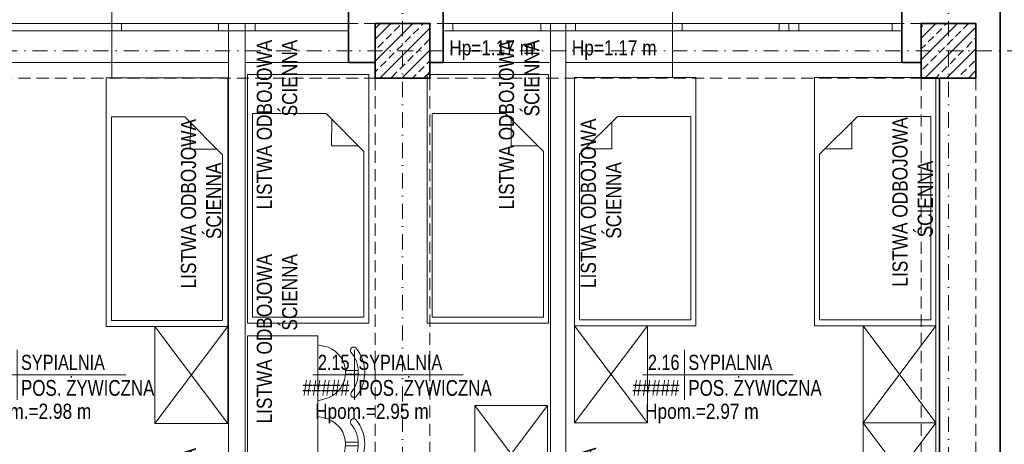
# Model space of a CAD drawing. Header units: millimetres. Extents: x -96593 to 66336, y -23969 to 7139.
# Tile 206 of 256: x -74652 to -73841, y -9944 to -9594. Entities that reach past the tile are written whole.
import ezdxf
from ezdxf.enums import TextEntityAlignment as Align

# ---------------------------------------------------------------- set-up
doc = ezdxf.new("R2010")
doc.units = ezdxf.units.MM
for name, pattern in [('DASHDOT', [1, 0.5, -0.25, 0, -0.25]), ('DASHED', [0.75, 0.5, -0.25]), ('DASHEDX2', [1.5, 1, -0.5])]:
    doc.linetypes.add(name, pattern=pattern)
for name, color, linetype, lineweight in [('BA_met', 7, 'Continuous', 18), ('BA_sym', 7, 'Continuous', 18), ('BA_txs', 2, 'Continuous', 18), ('mm_went_opis', 7, 'Continuous', 15), ('PG_KONSTRUKCJA', 5, 'Continuous', 35), ('PG_OKNA', 7, 'Continuous', 18), ('PG_OSIE', 1, 'DASHDOT', 18), ('PG_PARAPETY_WEWN.', 2, 'Continuous', 18), ('PG_PODCIĄGI', 1, 'DASHED', 18), ('PG_PRZERYWANE_ŚREDNIE', 1, 'DASHEDX2', 18), ('PG_SZRAF', 1, 'Continuous', 18), ('PG_WYMIARY', 1, 'Continuous', 18), ('PG_WYPOSAŻENIE', 1, 'Continuous', 18), ('PG_ŚCIANY_DZIAŁOWE', 3, 'Continuous', 18), ('PG_ŚCIANY_SŁUPY', 4, 'Continuous', 35)]:
    doc.layers.add(name, color=color, linetype=linetype, lineweight=lineweight)
doc.styles.add('BIKTS', font='bikromsw.shx', dxfattribs={"width": 0.85})
doc.styles.add('ROMANS', font='bikromsw.shx', dxfattribs={"width": 0.8})

# ---------------------------------------------------------------- blocks, each defined once
blk = doc.blocks.new('bikmet')
blk.add_line((0, 1.65), (0, -1.65))
at = {"style": 'ROMANS', "width": 0.8}
blk.add_attdef('NRPOM', text='', height=1, dxfattribs=at).set_placement((-0.333, 0.333), align=Align.RIGHT)
blk.add_attdef('NWAPOM', (0.25, 0.333), '', height=1, dxfattribs=at)
blk.add_attdef('PODLOGA', text='', height=1.042, dxfattribs=at).set_placement((0.25, -0.333), align=Align.TOP_LEFT)
blk = doc.blocks.new('A$C652F0D4A')
at = {"layer": 'PG_SZRAF'}
h = blk.add_hatch(dxfattribs=at)
h.set_pattern_fill('ANSI33', color=256, scale=2)
h.set_pattern_definition([(45, (-7030.048, -4118.865), (-8.980256, 8.980256), []), (45, (-7021.067, -4118.865), (-8.980256, 8.980256), [6.35, -3.175])])
h.paths.add_polyline_path([(-45, 45), (0, 45), (0, 0), (-45, 0)])
at = {"layer": 'PG_KONSTRUKCJA'}
blk.add_lwpolyline([(-45, 45), (0, 45), (0, 0), (-45, 0), (-45, 45)], dxfattribs=at)
blk = doc.blocks.new('A$C8890cfa8')
at = {"layer": 'PG_WYPOSAŻENIE', "color": 18, "true_color": 0x000000}
for p, q in [((63.4, 95.86), (32.15, 64.61)), ((58.89, 91.34), (58.81, 69.2)), ((58.81, 69.2), (36.82, 69.27))]:
    blk.add_line(p, q, dxfattribs=at)
blk.add_lwpolyline([(0, 100), (0, 0), (205, 0), (205, 100)], close=True, dxfattribs=at)
blk.add_lwpolyline([(32.15, 64.61), (32.15, 4.14), (200, 4.14), (200, 95.86), (63.4, 95.86)], dxfattribs=at)
blk = doc.blocks.new('A$C819905f0')
at = {"layer": 'PG_WYPOSAŻENIE', "color": 18, "true_color": 0x000000}
blk.add_lwpolyline([(297.76, 389.73), (297.76, 309.73), (237.76, 309.73), (237.76, 389.73), (297.76, 389.73), (237.76, 309.73), (297.76, 309.73), (237.76, 389.73)], dxfattribs=at)
at = {"layer": 'PG_PRZERYWANE_ŚREDNIE', "color": 4, "rotation": 270}
blk.add_blockref('A$C8890cfa8', (197.76, 594.73), dxfattribs=at)
at = {"layer": 'BA_txs', "color": 18, "true_color": 0x000000, "char_height": 12.5, "width": 265.5977, "attachment_point": 1, "rotation": 90, "style": 'BIKTS'}
for insert in [(259.19, 362.13), (259.19, 90.83)]:
    blk.add_mtext('\\pi58.92981;LISTWA ODBOJOWA\\P\\pi95.61136; ŚCIENNA', dxfattribs=dict(at, insert=insert))
blk = doc.blocks.new('A$C48367b7f')
at = {"layer": 'PG_WYPOSAŻENIE', "color": 18, "true_color": 0x000000}
for points in [[(0, 389.73), (0, 309.73), (60, 309.73), (60, 389.73), (0, 389.73), (60, 309.73), (0, 309.73), (60, 389.73)], [(237.76, 389.73), (237.76, 309.73), (297.76, 309.73), (297.76, 389.73), (237.76, 389.73), (297.76, 309.73), (237.76, 309.73), (297.76, 389.73)], [(237.76, 309.73), (237.76, 229.73), (297.76, 229.73), (297.76, 309.73), (237.76, 309.73), (297.76, 229.73), (237.76, 229.73), (297.76, 309.73)]]:
    blk.add_lwpolyline(points, dxfattribs=at)
at = {"layer": 'PG_PRZERYWANE_ŚREDNIE', "color": 4, "xscale": -1, "rotation": 90}
for p in [(100, 594.73), (297.76, 594.73)]:
    blk.add_blockref('A$C8890cfa8', p, dxfattribs=at)
at = {"layer": 'BA_txs', "color": 18, "true_color": 0x000000, "char_height": 12.5, "width": 265.5977, "attachment_point": 7, "rotation": 90, "style": 'BIKTS'}
for insert in [(38.57, 362.13), (295.37, 363.25), (38.57, 90.83), (295.37, -9.05)]:
    blk.add_mtext('\\pi58.92981;LISTWA ODBOJOWA\\P\\pi95.61136; ŚCIENNA', dxfattribs=dict(at, insert=insert))
blk = doc.blocks.new('A$Cc70e98f8')
at = {"layer": 'PG_WYPOSAŻENIE', "color": 18, "true_color": 0x000000}
for p, q in [((141.6, 4.14), (172.85, 35.39)), ((146.19, 30.8), (168.18, 30.73)), ((146.19, 30.8), (146.19, 8.74))]:
    blk.add_line(p, q, dxfattribs=at)
blk.add_lwpolyline([(205, 0), (205, 100), (0, 100), (0, 0)], close=True, dxfattribs=at)
blk.add_lwpolyline([(172.85, 35.39), (172.85, 95.86), (5, 95.86), (5, 4.14), (141.6, 4.14)], dxfattribs=at)
blk = doc.blocks.new('A$C5d8eeb17')
at = {"layer": 'PG_WYPOSAŻENIE', "color": 251, "true_color": 0x636466}
for p, q in [((38.75, 0), (38.75, 125)), ((38.75, 125), (96.51, 125)), ((96.51, 0), (96.51, 125)), ((29.78, 110.32), (38.75, 112.71)), ((5.34, 90.84), (15.88, 90.94)), ((5.37, 87.7), (15.91, 87.8)), ((38.75, 66.59), (30.19, 68.7)), ((29.78, 51.21), (38.75, 53.6)), ((5.34, 31.72), (15.88, 31.83)), ((5.37, 28.58), (15.91, 28.69)), ((38.75, 7.48), (30.19, 9.58)), ((96.51, 0), (38.75, 0))]:
    blk.add_line(p, q, dxfattribs=at)
for centre, radius, start, end in [((31.82, 89.53), 31.82, 141.44423, 219.67524), ((31.82, 89.53), 26.51, 141.44423, 219.67524), ((8.8, 107.44), 2.68, 328.6779, 134.21057), ((38.22, 89.59), 22.39, 112.15531, 248.96416), ((9.16, 71.17), 2.68, 226.9089, 32.44157), ((31.82, 30.41), 31.82, 141.44423, 219.67524), ((8.8, 48.32), 2.68, 328.6779, 134.21057), ((38.22, 30.47), 22.39, 112.15531, 248.96416), ((31.82, 30.41), 26.51, 141.44423, 219.67524), ((9.16, 12.05), 2.68, 226.9089, 32.44157)]:
    blk.add_arc(centre, radius, start, end, dxfattribs=at)
blk = doc.blocks.new('A$C25dec356')
at = {"layer": 'PG_WYPOSAŻENIE', "color": 251, "true_color": 0x636466}
for p, q in [((19, 84.1), (21.1, 168.1)), ((21.1, 168.1), (28.1, 167.9)), ((23.8, 0), (28.1, 167.9)), ((18.2, 119.2), (17.3, 119.2)), ((19.8, 119.1), (18.1, 49.2)), ((18.2, 119.2), (19.8, 119.1)), ((1.4, 112.6), (0, 56.6)), ((1.4, 112.6), (16, 112.2)), ((26.7, 112), (33.8, 111.8)), ((33.8, 111.8), (32.4, 55.8)), ((19, 84.1), (16.9, 0.2)), ((0, 56.6), (15.2, 56.2)), ((16.3, 49.2), (17.2, 49.2)), ((18.1, 49.2), (17.2, 49.2)), ((25.3, 56), (32.4, 55.8)), ((16.9, 0.2), (23.8, 0))]:
    blk.add_line(p, q, dxfattribs=at)
for centre, radius, start, end in [((201.3, 81.5), 187.8, 168.4159, 189.8932), ((202.3, 81.5), 187.9, 168.4197, 189.8895)]:
    blk.add_arc(centre, radius, start, end, dxfattribs=at)
blk = doc.blocks.new('A$C4734549f')
at = {"layer": 'PG_WYPOSAŻENIE', "color": 251, "true_color": 0x636466}
for p, q in [((97.74, 46.81), (74.59, 9.88)), ((188.4, 46.81), (97.74, 46.81))]:
    blk.add_line(p, q, dxfattribs=at)
at = {"layer": 'PG_WYPOSAŻENIE', "color": 18, "true_color": 0x000000}
for points in [[(252.23, 80), (252.23, 160), (192.23, 160), (192.23, 80), (252.23, 80), (192.23, 160), (252.23, 160), (192.23, 80)], [(252.23, 0), (252.23, 80), (192.23, 80), (192.23, 0), (252.23, 0), (192.23, 80), (252.23, 80), (192.23, 0)]]:
    blk.add_lwpolyline(points, dxfattribs=at)
at = {"color": 18, "lineweight": 30, "true_color": 0x000000, "xscale": -0.4999999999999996, "yscale": 0.4999999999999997, "zscale": 0.4999999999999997, "rotation": 263.6633441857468}
blk.add_blockref('A$C25dec356', (4.26, 5.69), dxfattribs=at)
at = {"layer": 'PG_PRZERYWANE_ŚREDNIE', "color": 4, "rotation": 90.00000000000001}
for p in [(105, 227.97), (253, 227.97)]:
    blk.add_blockref('A$Cc70e98f8', p, dxfattribs=at)
at = {"layer": 'PG_WYMIARY', "color": 18, "true_color": 0x000000, "rotation": 180}
blk.add_blockref('A$C5d8eeb17', (101.51, 217.7), dxfattribs=at)
at = {"layer": 'BA_txs', "color": 18, "true_color": 0x000000, "char_height": 12.5, "width": 265.5977, "attachment_point": 9, "rotation": 90, "style": 'BIKTS'}
for insert in [(46.05, 461.69), (245.61, 461.69), (46.05, 285.08)]:
    blk.add_mtext('LISTWA ODBOJOWA\\P ŚCIENNA', dxfattribs=dict(at, insert=insert))
blk = doc.blocks.new('A$C5DA075D8')
at = {"layer": 'BA_met', "color": 252}
for points in [[(1954.54, 2341.95), (2078.34, 2341.95)], [(2232.52, 2341.95), (2356.33, 2341.95)], [(2504.46, 2341.95), (2628.26, 2341.95)]]:
    blk.add_lwpolyline(points, dxfattribs=at)
at = {"layer": 'BA_sym', "color": 252}
for p, q in [((2066.84, 2587.18), (2066.84, 2688.21)), ((2528.84, 2587.18), (2528.84, 2688.21))]:
    blk.add_line(p, q, dxfattribs=at)
at = {"layer": 'PG_OKNA', "color": 252}
for points in [[(1878.84, 2631.76), (1878.84, 2625.76), (2261.84, 2625.76), (2261.84, 2631.76), (1878.84, 2631.76)], [(2339.84, 2631.76), (2339.84, 2625.76), (2717.84, 2625.76), (2717.84, 2631.76), (2339.84, 2631.76)]]:
    blk.add_lwpolyline(points, dxfattribs=at)
for points in [[(2066.84, 2631.76), (2074.84, 2631.76), (2074.84, 2625.76), (2066.84, 2625.76)], [(2154.84, 2631.76), (2162.84, 2631.76), (2162.84, 2625.76), (2154.84, 2625.76)], [(2162.84, 2625.76), (2176.84, 2625.76), (2176.84, 2631.76), (2162.84, 2631.76)], [(2176.84, 2631.76), (2184.84, 2631.76), (2184.84, 2625.76), (2176.84, 2625.76)], [(2339.84, 2631.76), (2347.84, 2631.76), (2347.84, 2625.76), (2339.84, 2625.76)], [(2420.34, 2631.76), (2428.34, 2631.76), (2428.34, 2625.76), (2420.34, 2625.76)], [(2428.34, 2625.76), (2440.84, 2625.76), (2440.84, 2631.76), (2428.34, 2631.76)], [(2440.84, 2631.76), (2448.84, 2631.76), (2448.84, 2625.76), (2440.84, 2625.76)], [(2528.84, 2631.76), (2536.84, 2631.76), (2536.84, 2625.76), (2528.84, 2625.76)], [(2616.84, 2631.76), (2624.84, 2631.76), (2624.84, 2625.76), (2616.84, 2625.76)], [(2624.84, 2631.76), (2632.84, 2631.76), (2632.84, 2625.76), (2624.84, 2625.76)], [(2709.84, 2631.76), (2717.84, 2631.76), (2717.84, 2625.76), (2709.84, 2625.76)]]:
    blk.add_lwpolyline(points, close=True, dxfattribs=at)
at = {"layer": 'PG_OSIE', "color": 252, "ltscale": 25}
for points in [[(2306.34, 2784.36), (2306.34, 0)], [(2756.34, 2784.36), (2756.34, 0)], [(696.17, 2609.26), (2976.42, 2609.26)]]:
    blk.add_lwpolyline(points, dxfattribs=at)
at = {"layer": 'PG_PARAPETY_WEWN.', "color": 252}
for p, q in [((1878.84, 2599.76), (2162.84, 2599.76)), ((2176.84, 2599.76), (2261.84, 2599.76)), ((2340.34, 2599.76), (2428.34, 2599.76)), ((2440.84, 2599.76), (2733.84, 2599.76))]:
    blk.add_line(p, q, dxfattribs=at)
at = {"layer": 'PG_PODCIĄGI', "color": 252, "ltscale": 20}
for points in [[(924.84, 2631.76), (2778.84, 2631.76)], [(2283.84, 2631.76), (2283.84, 157.76)], [(2328.84, 2631.76), (2328.84, 157.76)], [(2733.84, 2631.76), (2733.84, 157.76)], [(2778.84, 2631.76), (2778.84, 157.76)], [(924.84, 2586.76), (2778.84, 2586.76)]]:
    blk.add_lwpolyline(points, dxfattribs=at)
at = {"layer": 'PG_ŚCIANY_DZIAŁOWE', "color": 252}
for points in [[(2162.84, 2631.76), (2162.84, 2136.76), (2176.84, 2136.76), (2176.84, 2141.76), (2179.34, 2141.76), (2179.34, 2155.76), (2176.84, 2155.76), (2176.84, 2631.76), (2162.84, 2631.76)], [(2428.34, 2625.76), (2428.34, 2155.76), (2280.34, 2155.76), (2280.34, 2141.76), (2426.84, 2141.76), (2426.84, 2118.26), (2440.84, 2118.26), (2440.84, 2625.76), (2428.34, 2625.76)]]:
    blk.add_lwpolyline(points, dxfattribs=at)
at = {"layer": 'PG_ŚCIANY_SŁUPY', "color": 252}
for points in [[(2261.84, 2659.76), (2261.84, 2599.76), (2283.84, 2599.76), (2283.84, 2586.76), (2328.84, 2586.76), (2328.84, 2599.76), (2339.84, 2599.76), (2339.84, 2659.76), (2261.84, 2659.76)], [(2798.84, 1972.76), (2798.84, 2659.76), (2717.84, 2659.76), (2717.84, 2599.76), (2733.84, 2599.76), (2733.84, 2586.76), (2748.84, 2586.76), (2748.84, 2012.76), (2733.84, 2012.76), (2733.84, 1972.76), (2798.84, 1972.76)]]:
    blk.add_lwpolyline(points, dxfattribs=at)
at = {"layer": 'BA_met', "color": 252}
ref = blk.add_blockref('bikmet', (1988.89, 2341.95), dxfattribs=dict(at, xscale=12.5, yscale=12.5, zscale=12.5))
ref.add_attrib('NRPOM', ' 2.14', dxfattribs={"layer": '0', "height": 12.5, "style": 'ROMANS', "width": 0.8}).set_placement((1984.72, 2346.11), align=Align.RIGHT)
ref.add_attrib('NWAPOM', 'SYPIALNIA', (1992.01, 2346.11), dxfattribs={"layer": '0', "height": 12.5, "style": 'ROMANS', "width": 0.8})
ref.add_attrib('RAREA', '#####', dxfattribs={"layer": '0', "height": 13.021, "style": 'ROMANS', "width": 0.8}).set_placement((1984.72, 2337.78), align=Align.TOP_RIGHT)
ref.add_attrib('PODLOGA', 'POS. ŻYWICZNA', dxfattribs={"layer": '0', "height": 13.0208, "style": 'ROMANS', "width": 0.8}).set_placement((1992.01, 2337.78), align=Align.TOP_LEFT)
ref = blk.add_blockref('bikmet', (2266.88, 2341.95), dxfattribs=dict(at, xscale=12.5, yscale=12.5, zscale=12.5))
ref.add_attrib('NRPOM', ' 2.15', dxfattribs={"layer": '0', "height": 12.5, "style": 'ROMANS', "width": 0.8}).set_placement((2262.71, 2346.11), align=Align.RIGHT)
ref.add_attrib('NWAPOM', 'SYPIALNIA', (2270, 2346.11), dxfattribs={"layer": '0', "height": 12.5, "style": 'ROMANS', "width": 0.8})
ref.add_attrib('RAREA', '#####', dxfattribs={"layer": '0', "height": 13.021, "style": 'ROMANS', "width": 0.8}).set_placement((2262.71, 2337.78), align=Align.TOP_RIGHT)
ref.add_attrib('PODLOGA', 'POS. ŻYWICZNA', dxfattribs={"layer": '0', "height": 13.0208, "style": 'ROMANS', "width": 0.8}).set_placement((2270, 2337.78), align=Align.TOP_LEFT)
ref = blk.add_blockref('bikmet', (2538.81, 2341.95), dxfattribs=dict(at, xscale=12.5, yscale=12.5, zscale=12.5))
ref.add_attrib('NRPOM', ' 2.16', dxfattribs={"layer": '0', "height": 12.5, "style": 'ROMANS', "width": 0.8}).set_placement((2534.64, 2346.11), align=Align.RIGHT)
ref.add_attrib('NWAPOM', 'SYPIALNIA', (2541.94, 2346.11), dxfattribs={"layer": '0', "height": 12.5, "style": 'ROMANS', "width": 0.8})
ref.add_attrib('RAREA', '#####', dxfattribs={"layer": '0', "height": 13.021, "style": 'ROMANS', "width": 0.8}).set_placement((2534.64, 2337.78), align=Align.TOP_RIGHT)
ref.add_attrib('PODLOGA', 'POS. ŻYWICZNA', dxfattribs={"layer": '0', "height": 13.0208, "style": 'ROMANS', "width": 0.8}).set_placement((2541.94, 2337.78), align=Align.TOP_LEFT)
at = {"layer": 'PG_KONSTRUKCJA', "color": 252}
for p in [(2328.84, 2586.76), (2778.84, 2586.76)]:
    blk.add_blockref('A$C652F0D4A', p, dxfattribs=at)
at = {"layer": 'PG_PRZERYWANE_ŚREDNIE', "color": 252}
for name, p in [('A$C819905f0', (1864.54, 1992.27)), ('A$C48367b7f', (2448.19, 1992.64)), ('A$C4734549f', (2173.73, 2156.65))]:
    blk.add_blockref(name, p, dxfattribs=at)
at = {"layer": 'BA_txs', "color": 252, "style": 'BIKTS', "width": 0.85}
for s, p in [('Hp=1.17 m', (2344.87, 2605.48)), ('Hp=1.17 m', (2445.87, 2605.48)), ('Hpom.=2.98 m', (1956.34, 2305.77)), ('Hpom.=2.95 m', (2234.33, 2305.77)), ('Hpom.=2.97 m', (2506.27, 2305.77))]:
    blk.add_text(s, height=12.5, dxfattribs=at).set_placement(p)

msp = doc.modelspace()

# ---------------------------------------------------------------- linework, layer by layer
at = {"layer": 'BA_sym', "color": 252}
for p, q in [((-74576.51, -9641.9), (-74576.51, -9540.87)), ((-74114.51, -9641.9), (-74114.51, -9540.87))]:
    msp.add_line(p, q, dxfattribs=at)

# ---------------------------------------------------------------- block references
at = {"layer": 'BA_met', "color": 252}
ref = msp.add_blockref('bikmet', (-74104.54, -9887.13), dxfattribs=dict(at, xscale=12.5, yscale=12.5, zscale=12.5))
ref.add_attrib('NRPOM', ' 2.16', dxfattribs={"layer": '0', "height": 12.5, "style": 'ROMANS', "width": 0.8}).set_placement((-74108.71, -9882.96), align=Align.RIGHT)
ref.add_attrib('NWAPOM', 'SYPIALNIA', (-74101.42, -9882.96), dxfattribs={"layer": '0', "height": 12.5, "style": 'ROMANS', "width": 0.8})
ref.add_attrib('RAREA', '#####', dxfattribs={"layer": '0', "height": 13.021, "style": 'ROMANS', "width": 0.8}).set_placement((-74108.71, -9891.3), align=Align.TOP_RIGHT)
ref.add_attrib('PODLOGA', 'POS. ŻYWICZNA', dxfattribs={"layer": '0', "height": 13.0208, "style": 'ROMANS', "width": 0.8}).set_placement((-74101.42, -9891.3), align=Align.TOP_LEFT)
at = {"layer": 'mm_went_opis', "color": 2, "lineweight": 60}
msp.add_blockref('A$C5DA075D8', (-76643.35, -12229.08), dxfattribs=at)

# ---------------------------------------------------------------- texts
at = {"layer": 'BA_txs', "color": 252, "style": 'BIKTS', "width": 0.85}
for p in [(-74298.49, -9623.59), (-74197.49, -9623.59)]:
    msp.add_text('Hp=1.17 m', height=12.5, dxfattribs=at).set_placement(p)

doc.saveas('drawing.dxf')
